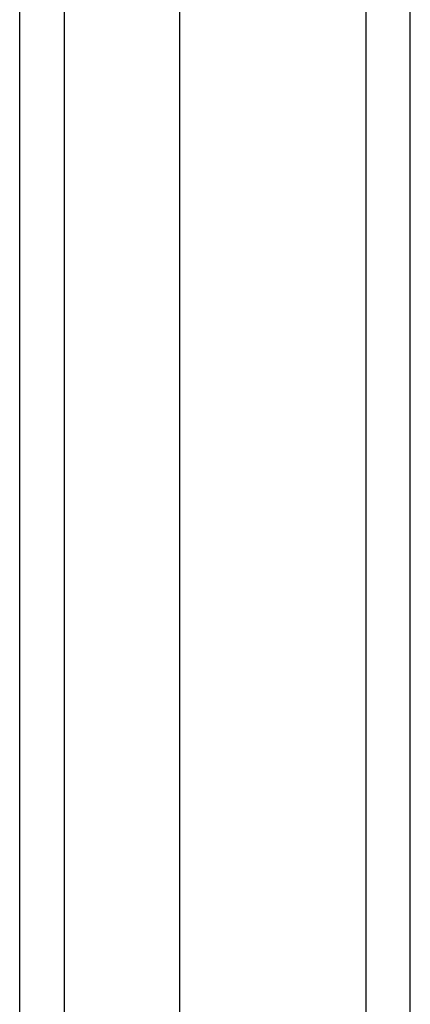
# Model space of a CAD drawing. Header units: inches. Extents: x 14 to 193, y 15 to 125.
# Tile 51 of 90: x 120.235 to 121.155, y 85.256 to 87.575. Entities that reach past the tile are written whole.
import ezdxf

# ---------------------------------------------------------------- set-up
doc = ezdxf.new("R2010")
doc.units = ezdxf.units.IN
doc.header["$LTSCALE"] = 12.41934
doc.header["$MEASUREMENT"] = 0
doc.layers.add('Visible Edges(ANSI)', color=7, linetype='Continuous', lineweight=25)
doc.layers.add('Visible Tangent Edges(ANSI)', color=7, linetype='Continuous', lineweight=25)

msp = doc.modelspace()

# ---------------------------------------------------------------- linework, layer by layer
at = {"layer": 'Visible Edges(ANSI)'}
for p, q in [((121.155, 51.7607), (121.155, 89.7888)), ((120.235, 52.6084), (120.235, 88.9411)), ((120.6114, 88.9411), (120.6114, 52.6084))]:
    msp.add_line(p, q, dxfattribs=at)
at = {"layer": 'Visible Tangent Edges(ANSI)'}
for p, q in [((121.0499, 89.7888), (121.0499, 51.7607)), ((120.3402, 52.4704), (120.3402, 89.0792))]:
    msp.add_line(p, q, dxfattribs=at)

doc.saveas('drawing.dxf')
